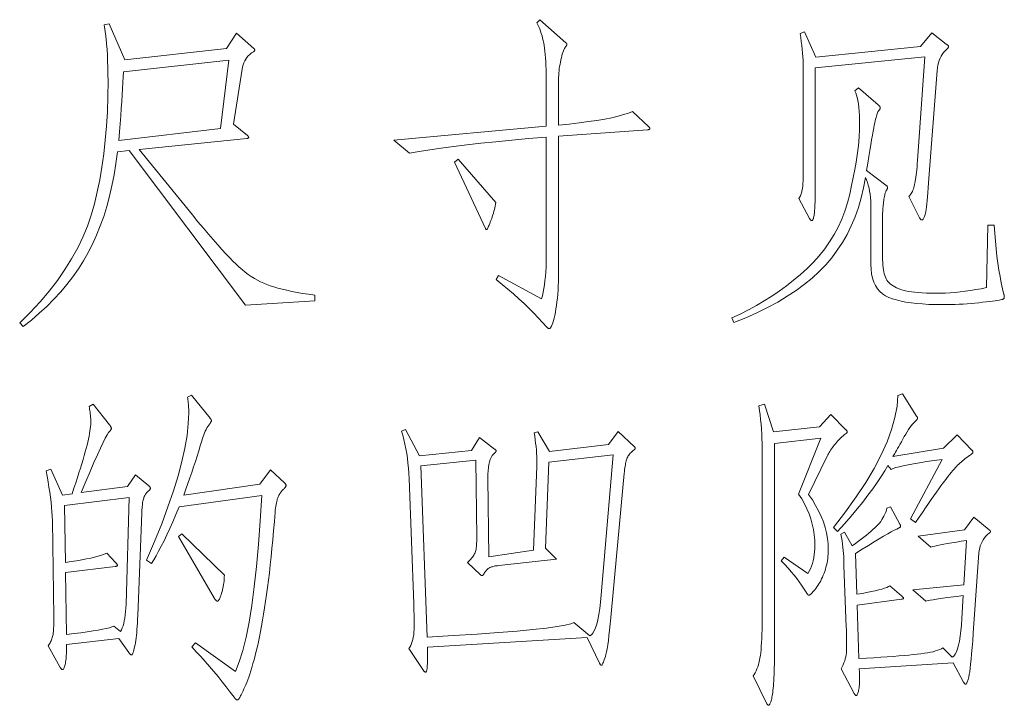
# Model space of a CAD drawing. Extents: x 0 to 1189, y 0 to 841.
# Tile 56 of 135: x 151 to 167, y 87 to 98. Entities that reach past the tile are written whole.
import ezdxf

# ---------------------------------------------------------------- set-up
doc = ezdxf.new("R2010")
doc.units = 0

msp = doc.modelspace()

# ---------------------------------------------------------------- linework, layer by layer
at = {"color": 7, "lineweight": 13}
for points in [[(155.926, 93.218), (154.828, 93.149), (152.986, 95.599), (152.801, 95.578), (152.777, 95.394), (152.749, 95.215), (152.715, 95.042), (152.676, 94.874), (152.633, 94.712), (152.584, 94.555), (152.53, 94.404), (152.471, 94.258), (152.408, 94.118), (152.339, 93.983), (152.265, 93.853), (152.184, 93.725), (152.096, 93.601), (152.003, 93.479), (151.903, 93.36), (151.796, 93.245), (151.684, 93.132), (151.564, 93.022), (151.439, 92.915), (151.307, 92.811), (151.254, 92.87), (151.421, 93.037), (151.576, 93.205), (151.72, 93.374), (151.851, 93.543), (151.97, 93.714), (152.077, 93.885), (152.173, 94.057), (152.256, 94.229), (152.327, 94.403), (152.387, 94.577), (152.437, 94.756), (152.482, 94.942), (152.522, 95.135), (152.557, 95.336), (152.586, 95.544), (152.61, 95.76), (152.629, 95.983), (152.642, 96.213), (152.65, 96.451), (152.653, 96.697), (152.652, 96.806), (152.651, 96.91), (152.647, 97.01), (152.643, 97.106), (152.637, 97.197), (152.63, 97.284), (152.622, 97.367), (152.613, 97.445), (152.602, 97.519), (152.59, 97.589), (152.669, 97.605), (152.917, 97.035), (154.527, 97.214), (154.686, 97.457), (154.96, 97.214), (154.963, 97.212), (154.966, 97.21), (154.968, 97.207), (154.97, 97.205), (154.972, 97.202), (154.973, 97.2), (154.974, 97.197), (154.975, 97.194), (154.976, 97.191), (154.976, 97.188), (154.976, 97.185), (154.975, 97.182), (154.974, 97.179), (154.972, 97.176), (154.971, 97.173), (154.968, 97.171), (154.966, 97.168), (154.962, 97.166), (154.959, 97.164), (154.955, 97.161), (154.925, 97.142), (154.899, 97.12), (154.874, 97.097), (154.853, 97.072), (154.833, 97.045), (154.817, 97.017), (154.803, 96.987), (154.791, 96.955), (154.782, 96.922), (154.775, 96.887), (154.638, 96.016), (154.86, 95.836), (154.864, 95.832), (154.867, 95.828), (154.87, 95.825), (154.873, 95.821), (154.876, 95.818), (154.877, 95.815), (154.879, 95.812), (154.88, 95.809), (154.881, 95.807), (154.881, 95.805), (154.881, 95.803), (154.88, 95.801), (154.878, 95.799), (154.876, 95.797), (154.873, 95.795), (154.869, 95.794), (154.865, 95.792), (154.861, 95.791), (154.855, 95.79), (154.849, 95.789), (153.144, 95.615), (153.989, 94.58), (154.077, 94.472), (154.162, 94.371), (154.242, 94.277), (154.317, 94.189), (154.389, 94.107), (154.456, 94.033), (154.518, 93.964), (154.577, 93.903), (154.631, 93.847), (154.68, 93.799), (154.728, 93.755), (154.776, 93.713), (154.824, 93.674), (154.872, 93.638), (154.921, 93.605), (154.97, 93.574), (155.019, 93.546), (155.069, 93.52), (155.119, 93.497), (155.169, 93.477), (155.221, 93.458), (155.279, 93.439), (155.342, 93.422), (155.41, 93.404), (155.483, 93.387), (155.562, 93.37), (155.645, 93.354), (155.734, 93.338), (155.827, 93.323), (155.926, 93.308)], [(161.216, 95.974), (161.219, 95.97), (161.221, 95.967), (161.224, 95.964), (161.226, 95.961), (161.228, 95.958), (161.229, 95.956), (161.23, 95.953), (161.231, 95.95), (161.231, 95.947), (161.232, 95.945), (161.231, 95.942), (161.23, 95.94), (161.228, 95.937), (161.226, 95.935), (161.222, 95.933), (161.218, 95.932), (161.213, 95.93), (161.208, 95.929), (161.202, 95.927), (161.195, 95.926), (159.785, 95.826), (159.785, 93.667), (159.785, 93.594), (159.783, 93.523), (159.781, 93.455), (159.777, 93.389), (159.773, 93.325), (159.767, 93.263), (159.76, 93.204), (159.753, 93.146), (159.744, 93.091), (159.735, 93.038), (159.725, 92.989), (159.715, 92.945), (159.705, 92.907), (159.695, 92.873), (159.685, 92.844), (159.676, 92.821), (159.666, 92.803), (159.656, 92.79), (159.647, 92.782), (159.637, 92.78), (159.634, 92.78), (159.631, 92.781), (159.627, 92.782), (159.624, 92.783), (159.62, 92.785), (159.616, 92.787), (159.613, 92.79), (159.609, 92.793), (159.604, 92.797), (159.6, 92.801), (159.534, 92.876), (159.465, 92.951), (159.393, 93.026), (159.317, 93.102), (159.239, 93.177), (159.157, 93.253), (159.072, 93.328), (158.984, 93.404), (158.892, 93.48), (158.798, 93.556), (158.835, 93.619), (159.516, 93.25), (159.53, 93.301), (159.542, 93.355), (159.554, 93.413), (159.563, 93.474), (159.571, 93.539), (159.578, 93.606), (159.583, 93.677), (159.587, 93.751), (159.589, 93.829), (159.59, 93.91), (159.59, 95.81), (159.311, 95.787), (159.045, 95.763), (158.794, 95.738), (158.557, 95.714), (158.333, 95.689), (158.124, 95.663), (157.928, 95.637), (157.747, 95.611), (157.579, 95.584), (157.425, 95.557), (157.177, 95.762), (159.59, 95.984), (159.59, 96.655), (159.589, 96.733), (159.588, 96.807), (159.587, 96.878), (159.585, 96.944), (159.582, 97.006), (159.578, 97.065), (159.574, 97.119), (159.569, 97.17), (159.564, 97.216), (159.558, 97.259), (159.551, 97.299), (159.543, 97.339), (159.534, 97.377), (159.524, 97.414), (159.513, 97.451), (159.501, 97.487), (159.488, 97.522), (159.474, 97.556), (159.458, 97.589), (159.442, 97.621), (159.489, 97.668), (159.901, 97.304), (159.904, 97.302), (159.907, 97.299), (159.909, 97.297), (159.911, 97.295), (159.913, 97.292), (159.915, 97.289), (159.916, 97.287), (159.916, 97.284), (159.917, 97.281), (159.917, 97.278), (159.917, 97.274), (159.917, 97.271), (159.916, 97.269), (159.915, 97.266), (159.914, 97.263), (159.913, 97.26), (159.912, 97.258), (159.91, 97.256), (159.908, 97.253), (159.906, 97.251), (159.897, 97.24), (159.888, 97.227), (159.879, 97.211), (159.87, 97.193), (159.862, 97.173), (159.853, 97.149), (159.845, 97.124), (159.837, 97.096), (159.83, 97.065), (159.822, 97.032), (159.815, 96.998), (159.809, 96.963), (159.803, 96.929), (159.798, 96.894), (159.794, 96.86), (159.791, 96.825), (159.788, 96.791), (159.787, 96.756), (159.785, 96.721), (159.785, 96.686), (159.785, 96), (159.955, 96.017), (160.112, 96.036), (160.259, 96.055), (160.393, 96.075), (160.516, 96.096), (160.628, 96.118), (160.727, 96.142), (160.816, 96.166), (160.892, 96.191), (160.957, 96.216)], [(165.698, 97.462), (165.925, 97.283), (165.932, 97.278), (165.938, 97.273), (165.943, 97.268), (165.948, 97.263), (165.952, 97.259), (165.956, 97.255), (165.958, 97.251), (165.96, 97.247), (165.961, 97.244), (165.962, 97.241), (165.961, 97.237), (165.96, 97.234), (165.959, 97.23), (165.956, 97.226), (165.954, 97.222), (165.95, 97.218), (165.946, 97.213), (165.941, 97.208), (165.936, 97.204), (165.93, 97.198), (165.905, 97.174), (165.882, 97.148), (165.861, 97.12), (165.843, 97.089), (165.827, 97.057), (165.813, 97.023), (165.802, 96.987), (165.793, 96.948), (165.786, 96.908), (165.782, 96.866), (165.645, 95.087), (165.639, 95.007), (165.632, 94.933), (165.627, 94.866), (165.621, 94.806), (165.615, 94.753), (165.61, 94.706), (165.604, 94.666), (165.599, 94.632), (165.594, 94.605), (165.589, 94.585), (165.585, 94.569), (165.58, 94.555), (165.574, 94.542), (165.569, 94.531), (165.564, 94.522), (165.558, 94.514), (165.552, 94.508), (165.546, 94.504), (165.54, 94.502), (165.534, 94.501), (165.531, 94.501), (165.528, 94.502), (165.524, 94.504), (165.521, 94.506), (165.518, 94.509), (165.515, 94.512), (165.512, 94.516), (165.509, 94.521), (165.505, 94.526), (165.502, 94.532), (165.333, 94.87), (165.346, 94.885), (165.357, 94.9), (165.368, 94.916), (165.378, 94.933), (165.387, 94.951), (165.396, 94.971), (165.404, 94.991), (165.411, 95.012), (165.417, 95.034), (165.423, 95.058), (165.428, 95.083), (165.433, 95.111), (165.438, 95.142), (165.443, 95.176), (165.448, 95.213), (165.453, 95.252), (165.457, 95.295), (165.462, 95.341), (165.466, 95.389), (165.471, 95.44), (165.587, 97.082), (163.85, 96.908), (163.85, 95.219), (163.85, 95.116), (163.849, 95.023), (163.849, 94.938), (163.847, 94.862), (163.846, 94.794), (163.844, 94.736), (163.842, 94.686), (163.84, 94.644), (163.837, 94.612), (163.834, 94.588), (163.831, 94.569), (163.828, 94.553), (163.824, 94.538), (163.821, 94.525), (163.817, 94.515), (163.813, 94.506), (163.809, 94.499), (163.805, 94.494), (163.801, 94.491), (163.797, 94.49), (163.793, 94.491), (163.789, 94.491), (163.785, 94.493), (163.781, 94.495), (163.777, 94.498), (163.774, 94.502), (163.77, 94.506), (163.767, 94.51), (163.763, 94.516), (163.76, 94.522), (163.591, 94.839), (163.599, 94.853), (163.607, 94.868), (163.614, 94.883), (163.62, 94.899), (163.626, 94.914), (163.631, 94.929), (163.636, 94.945), (163.64, 94.96), (163.644, 94.976), (163.647, 94.992), (163.649, 95.009), (163.651, 95.03), (163.653, 95.054), (163.655, 95.082), (163.657, 95.113), (163.658, 95.148), (163.659, 95.185), (163.659, 95.227), (163.66, 95.271), (163.66, 95.319), (163.66, 96.85), (163.659, 96.906), (163.658, 96.964), (163.656, 97.022), (163.652, 97.081), (163.648, 97.14), (163.643, 97.201), (163.637, 97.262), (163.629, 97.325), (163.621, 97.388), (163.612, 97.452), (163.681, 97.478), (163.86, 97.077), (165.518, 97.246)], [(154.564, 97.029), (152.896, 96.845), (152.892, 96.763), (152.888, 96.674), (152.883, 96.58), (152.876, 96.481), (152.87, 96.375), (152.862, 96.263), (152.853, 96.145), (152.844, 96.022), (152.833, 95.893), (152.822, 95.757), (154.432, 95.947)], [(166.685, 94.416), (166.693, 94.287), (166.703, 94.163), (166.714, 94.043), (166.727, 93.926), (166.742, 93.814), (166.758, 93.707), (166.775, 93.603), (166.795, 93.504), (166.815, 93.409), (166.838, 93.318), (166.839, 93.314), (166.84, 93.31), (166.841, 93.306), (166.841, 93.301), (166.842, 93.297), (166.842, 93.293), (166.843, 93.289), (166.843, 93.284), (166.843, 93.28), (166.843, 93.276), (166.843, 93.272), (166.842, 93.268), (166.841, 93.264), (166.84, 93.261), (166.838, 93.258), (166.836, 93.254), (166.833, 93.252), (166.83, 93.249), (166.826, 93.247), (166.822, 93.244), (166.815, 93.242), (166.802, 93.239), (166.784, 93.236), (166.76, 93.232), (166.731, 93.227), (166.696, 93.222), (166.655, 93.217), (166.609, 93.211), (166.557, 93.204), (166.5, 93.197), (166.439, 93.19), (166.378, 93.184), (166.317, 93.178), (166.254, 93.173), (166.191, 93.169), (166.128, 93.166), (166.063, 93.163), (165.998, 93.161), (165.933, 93.16), (165.867, 93.16), (165.755, 93.161), (165.65, 93.164), (165.55, 93.17), (165.456, 93.178), (165.368, 93.188), (165.286, 93.201), (165.209, 93.215), (165.138, 93.233), (165.073, 93.252), (165.014, 93.273), (164.96, 93.299), (164.912, 93.331), (164.87, 93.368), (164.833, 93.412), (164.802, 93.461), (164.777, 93.517), (164.757, 93.578), (164.743, 93.646), (164.734, 93.719), (164.732, 93.799), (164.732, 94.68), (164.731, 94.74), (164.728, 94.798), (164.724, 94.853), (164.718, 94.906), (164.71, 94.956), (164.701, 95.004), (164.69, 95.049), (164.677, 95.092), (164.663, 95.133), (164.647, 95.171), (164.616, 95.006), (164.578, 94.847), (164.533, 94.694), (164.48, 94.547), (164.421, 94.406), (164.354, 94.271), (164.28, 94.142), (164.199, 94.019), (164.111, 93.902), (164.016, 93.791), (163.913, 93.684), (163.8, 93.581), (163.678, 93.481), (163.547, 93.384), (163.406, 93.291), (163.256, 93.201), (163.096, 93.115), (162.927, 93.031), (162.749, 92.951), (162.562, 92.875), (162.53, 92.949), (162.663, 93.011), (162.792, 93.076), (162.919, 93.146), (163.042, 93.219), (163.163, 93.295), (163.281, 93.375), (163.395, 93.459), (163.507, 93.547), (163.615, 93.638), (163.721, 93.733), (163.821, 93.831), (163.914, 93.934), (164, 94.041), (164.078, 94.152), (164.15, 94.268), (164.213, 94.387), (164.27, 94.511), (164.319, 94.639), (164.362, 94.771), (164.396, 94.907), (164.426, 95.043), (164.452, 95.172), (164.476, 95.296), (164.496, 95.414), (164.513, 95.526), (164.527, 95.633), (164.538, 95.733), (164.546, 95.828), (164.55, 95.917), (164.552, 96), (164.551, 96.078), (164.549, 96.15), (164.545, 96.217), (164.54, 96.28), (164.534, 96.337), (164.525, 96.388), (164.516, 96.435), (164.505, 96.476), (164.492, 96.513), (164.478, 96.544), (164.536, 96.591), (164.848, 96.322), (164.854, 96.317), (164.859, 96.312), (164.864, 96.307), (164.868, 96.302), (164.871, 96.297), (164.874, 96.292), (164.876, 96.288), (164.878, 96.283), (164.879, 96.279), (164.879, 96.275), (164.879, 96.27), (164.878, 96.266), (164.877, 96.261), (164.875, 96.256), (164.873, 96.251), (164.87, 96.246), (164.866, 96.241), (164.862, 96.236), (164.858, 96.23), (164.853, 96.224), (164.848, 96.217), (164.842, 96.208), (164.836, 96.195), (164.831, 96.18), (164.825, 96.163), (164.818, 96.143), (164.812, 96.12), (164.806, 96.095), (164.799, 96.067), (164.792, 96.037), (164.785, 96.001), (164.776, 95.956), (164.766, 95.902), (164.755, 95.84), (164.743, 95.769), (164.729, 95.689), (164.714, 95.601), (164.698, 95.503), (164.681, 95.397), (164.663, 95.282), (164.969, 95.05), (164.974, 95.046), (164.979, 95.042), (164.983, 95.038), (164.986, 95.034), (164.989, 95.03), (164.991, 95.026), (164.993, 95.023), (164.994, 95.019), (164.995, 95.016), (164.995, 95.013), (164.995, 95.009), (164.995, 95.006), (164.994, 95.002), (164.992, 94.997), (164.99, 94.992), (164.988, 94.987), (164.985, 94.982), (164.982, 94.976), (164.978, 94.969), (164.974, 94.963), (164.97, 94.955), (164.966, 94.945), (164.962, 94.934), (164.958, 94.921), (164.954, 94.907), (164.95, 94.89), (164.946, 94.872), (164.942, 94.852), (164.938, 94.83), (164.935, 94.807), (164.931, 94.783), (164.928, 94.758), (164.925, 94.734), (164.923, 94.709), (164.921, 94.684), (164.919, 94.659), (164.918, 94.634), (164.917, 94.609), (164.916, 94.584), (164.916, 94.559), (164.916, 93.92), (164.917, 93.873), (164.919, 93.828), (164.921, 93.786), (164.925, 93.747), (164.93, 93.711), (164.936, 93.677), (164.943, 93.646), (164.952, 93.618), (164.961, 93.592), (164.972, 93.569), (164.984, 93.548), (164.999, 93.528), (165.016, 93.508), (165.035, 93.49), (165.057, 93.473), (165.081, 93.456), (165.108, 93.441), (165.136, 93.426), (165.168, 93.413), (165.201, 93.4), (165.238, 93.389), (165.279, 93.378), (165.324, 93.369), (165.373, 93.361), (165.426, 93.355), (165.484, 93.349), (165.545, 93.345), (165.61, 93.342), (165.68, 93.34), (165.753, 93.339), (165.829, 93.34), (165.906, 93.343), (165.984, 93.347), (166.064, 93.354), (166.144, 93.362), (166.226, 93.372), (166.309, 93.383), (166.392, 93.397), (166.477, 93.412), (166.563, 93.429), (166.584, 94.416)], [(158.793, 94.775), (158.788, 94.748), (158.783, 94.72), (158.777, 94.692), (158.77, 94.664), (158.763, 94.636), (158.755, 94.608), (158.746, 94.579), (158.737, 94.551), (158.727, 94.522), (158.716, 94.493), (158.705, 94.465), (158.696, 94.441), (158.687, 94.419), (158.678, 94.4), (158.671, 94.384), (158.665, 94.371), (158.659, 94.361), (158.654, 94.353), (158.65, 94.349), (158.647, 94.348), (158.645, 94.348), (158.642, 94.348), (158.64, 94.349), (158.638, 94.35), (158.636, 94.352), (158.634, 94.353), (158.633, 94.355), (158.631, 94.358), (158.63, 94.36), (158.629, 94.364), (158.138, 95.414), (158.196, 95.462)], [(155.451, 90.336), (155.455, 90.331), (155.459, 90.327), (155.462, 90.323), (155.465, 90.319), (155.467, 90.315), (155.469, 90.311), (155.47, 90.307), (155.471, 90.303), (155.472, 90.3), (155.472, 90.296), (155.472, 90.292), (155.47, 90.288), (155.468, 90.283), (155.465, 90.277), (155.46, 90.271), (155.455, 90.264), (155.449, 90.257), (155.442, 90.25), (155.434, 90.241), (155.425, 90.233), (155.415, 90.223), (155.406, 90.214), (155.397, 90.203), (155.389, 90.193), (155.381, 90.181), (155.373, 90.169), (155.366, 90.157), (155.359, 90.144), (155.352, 90.131), (155.345, 90.117), (155.339, 90.101), (155.333, 90.084), (155.328, 90.065), (155.323, 90.044), (155.318, 90.021), (155.313, 89.996), (155.309, 89.969), (155.305, 89.94), (155.301, 89.909), (155.298, 89.876), (155.286, 89.726), (155.274, 89.581), (155.261, 89.44), (155.248, 89.303), (155.235, 89.17), (155.222, 89.042), (155.208, 88.918), (155.193, 88.799), (155.178, 88.683), (155.163, 88.572), (155.148, 88.466), (155.132, 88.363), (155.116, 88.263), (155.1, 88.168), (155.084, 88.076), (155.068, 87.988), (155.051, 87.904), (155.034, 87.824), (155.017, 87.748), (155, 87.675), (154.982, 87.606), (154.965, 87.541), (154.948, 87.479), (154.931, 87.42), (154.915, 87.365), (154.898, 87.314), (154.882, 87.266), (154.865, 87.222), (154.849, 87.182), (154.833, 87.144), (154.818, 87.111), (154.804, 87.079), (154.791, 87.051), (154.78, 87.026), (154.769, 87.004), (154.76, 86.984), (154.752, 86.968), (154.745, 86.954), (154.74, 86.944), (154.736, 86.936), (154.732, 86.93), (154.728, 86.924), (154.725, 86.92), (154.721, 86.916), (154.717, 86.912), (154.714, 86.909), (154.71, 86.907), (154.706, 86.905), (154.702, 86.905), (154.699, 86.904), (154.695, 86.905), (154.691, 86.906), (154.686, 86.908), (154.682, 86.911), (154.677, 86.915), (154.672, 86.919), (154.666, 86.925), (154.661, 86.931), (154.655, 86.938), (154.649, 86.946), (154.587, 87.029), (154.524, 87.112), (154.46, 87.193), (154.394, 87.274), (154.328, 87.354), (154.26, 87.434), (154.191, 87.512), (154.122, 87.59), (154.05, 87.667), (153.978, 87.744), (154.036, 87.807), (154.67, 87.353), (154.73, 87.507), (154.786, 87.689), (154.838, 87.899), (154.886, 88.136), (154.93, 88.401), (154.969, 88.693), (155.005, 89.014), (155.036, 89.362), (155.064, 89.737), (155.087, 90.14), (153.778, 89.961), (153.727, 89.839), (153.677, 89.724), (153.629, 89.616), (153.583, 89.516), (153.539, 89.422), (153.496, 89.336), (153.454, 89.257), (153.414, 89.185), (153.376, 89.121), (153.339, 89.063), (153.26, 89.116), (153.388, 89.41), (153.502, 89.691), (153.602, 89.958), (153.689, 90.212), (153.763, 90.452), (153.823, 90.678), (153.87, 90.891), (153.904, 91.091), (153.924, 91.277), (153.931, 91.449), (153.93, 91.478), (153.93, 91.505), (153.929, 91.532), (153.927, 91.558), (153.925, 91.583), (153.923, 91.607), (153.92, 91.631), (153.917, 91.654), (153.914, 91.676), (153.91, 91.698), (153.973, 91.729), (154.268, 91.365), (154.272, 91.36), (154.276, 91.355), (154.279, 91.35), (154.282, 91.346), (154.284, 91.341), (154.286, 91.337), (154.288, 91.333), (154.289, 91.33), (154.289, 91.326), (154.29, 91.323), (154.289, 91.319), (154.289, 91.316), (154.287, 91.312), (154.285, 91.308), (154.283, 91.303), (154.28, 91.298), (154.277, 91.293), (154.273, 91.287), (154.268, 91.281), (154.263, 91.275), (154.248, 91.255), (154.233, 91.232), (154.219, 91.209), (154.205, 91.184), (154.192, 91.158), (154.18, 91.13), (154.168, 91.101), (154.157, 91.071), (154.146, 91.039), (154.137, 91.006), (154.113, 90.926), (154.088, 90.845), (154.062, 90.762), (154.035, 90.678), (154.007, 90.593), (153.978, 90.506), (153.948, 90.418), (153.917, 90.329), (153.885, 90.238), (153.851, 90.146), (155.055, 90.32), (155.224, 90.547)], [(166.099, 91.101), (166.331, 90.858), (166.334, 90.855), (166.337, 90.852), (166.339, 90.849), (166.341, 90.846), (166.343, 90.842), (166.344, 90.839), (166.345, 90.836), (166.346, 90.833), (166.347, 90.83), (166.347, 90.827), (166.347, 90.823), (166.346, 90.82), (166.345, 90.818), (166.344, 90.815), (166.343, 90.812), (166.341, 90.809), (166.339, 90.807), (166.337, 90.805), (166.334, 90.802), (166.331, 90.8), (166.303, 90.78), (166.276, 90.761), (166.251, 90.742), (166.226, 90.723), (166.203, 90.704), (166.181, 90.686), (166.16, 90.669), (166.14, 90.651), (166.122, 90.635), (166.104, 90.618), (166.087, 90.6), (166.068, 90.58), (166.047, 90.558), (166.026, 90.533), (166.003, 90.506), (165.979, 90.476), (165.953, 90.444), (165.927, 90.409), (165.899, 90.372), (165.869, 90.333), (165.838, 90.29), (165.804, 90.243), (165.767, 90.192), (165.728, 90.136), (165.686, 90.076), (165.642, 90.012), (165.595, 89.944), (165.546, 89.871), (165.494, 89.794), (165.439, 89.713), (165.36, 89.771), (165.861, 90.71), (165.731, 90.693), (165.611, 90.675), (165.503, 90.658), (165.405, 90.642), (165.319, 90.626), (165.244, 90.61), (165.179, 90.595), (165.126, 90.58), (165.084, 90.566), (165.054, 90.552), (165.001, 90.615), (164.951, 90.529), (164.895, 90.438), (164.831, 90.344), (164.762, 90.245), (164.685, 90.143), (164.602, 90.036), (164.513, 89.926), (164.416, 89.811), (164.313, 89.693), (164.204, 89.57), (164.14, 89.633), (164.33, 89.88), (164.5, 90.117), (164.651, 90.347), (164.782, 90.569), (164.894, 90.782), (164.986, 90.987), (165.059, 91.183), (165.112, 91.372), (165.145, 91.552), (165.159, 91.724), (165.233, 91.75), (165.455, 91.397), (165.458, 91.393), (165.46, 91.389), (165.463, 91.385), (165.465, 91.381), (165.467, 91.378), (165.468, 91.374), (165.469, 91.371), (165.47, 91.368), (165.47, 91.365), (165.471, 91.362), (165.47, 91.36), (165.47, 91.357), (165.469, 91.354), (165.467, 91.351), (165.465, 91.347), (165.463, 91.344), (165.46, 91.34), (165.457, 91.336), (165.453, 91.332), (165.449, 91.328), (165.43, 91.311), (165.411, 91.291), (165.39, 91.268), (165.37, 91.242), (165.349, 91.214), (165.327, 91.183), (165.305, 91.149), (165.282, 91.112), (165.259, 91.072), (165.236, 91.03), (165.213, 90.988), (165.191, 90.949), (165.172, 90.913), (165.154, 90.881), (165.137, 90.852), (165.123, 90.827), (165.109, 90.805), (165.098, 90.786), (165.088, 90.77), (165.08, 90.758), (165.882, 90.89)], [(153.086, 90.468), (153.297, 90.293), (153.302, 90.289), (153.307, 90.285), (153.311, 90.281), (153.314, 90.277), (153.317, 90.273), (153.319, 90.269), (153.321, 90.265), (153.322, 90.261), (153.323, 90.257), (153.324, 90.254), (153.323, 90.25), (153.322, 90.246), (153.319, 90.241), (153.316, 90.236), (153.312, 90.231), (153.307, 90.225), (153.302, 90.219), (153.295, 90.212), (153.287, 90.206), (153.279, 90.198), (153.27, 90.191), (153.262, 90.182), (153.254, 90.172), (153.247, 90.162), (153.24, 90.151), (153.233, 90.139), (153.227, 90.126), (153.222, 90.112), (153.217, 90.098), (153.213, 90.082), (153.209, 90.066), (153.205, 90.048), (153.201, 90.029), (153.198, 90.009), (153.196, 89.987), (153.193, 89.964), (153.191, 89.94), (153.189, 89.915), (153.188, 89.888), (153.186, 89.86), (153.123, 88.24), (153.121, 88.18), (153.118, 88.123), (153.115, 88.069), (153.111, 88.019), (153.107, 87.971), (153.103, 87.926), (153.098, 87.884), (153.093, 87.845), (153.087, 87.808), (153.081, 87.775), (153.074, 87.745), (153.068, 87.718), (153.063, 87.694), (153.057, 87.674), (153.052, 87.656), (153.046, 87.642), (153.042, 87.631), (153.037, 87.623), (153.032, 87.618), (153.028, 87.617), (153.024, 87.617), (153.019, 87.618), (153.015, 87.62), (153.01, 87.623), (153.005, 87.626), (153.001, 87.63), (152.996, 87.635), (152.991, 87.641), (152.986, 87.647), (152.98, 87.654), (152.822, 87.876), (151.993, 87.781), (151.994, 87.742), (151.994, 87.706), (151.994, 87.672), (151.993, 87.639), (151.992, 87.609), (151.99, 87.58), (151.988, 87.554), (151.985, 87.529), (151.981, 87.506), (151.977, 87.485), (151.973, 87.466), (151.969, 87.449), (151.965, 87.434), (151.96, 87.421), (151.956, 87.41), (151.952, 87.401), (151.948, 87.394), (151.944, 87.389), (151.939, 87.386), (151.935, 87.385), (151.931, 87.385), (151.926, 87.386), (151.922, 87.388), (151.917, 87.391), (151.913, 87.395), (151.908, 87.4), (151.903, 87.405), (151.898, 87.412), (151.893, 87.419), (151.888, 87.427), (151.703, 87.759), (151.714, 87.775), (151.725, 87.791), (151.734, 87.807), (151.743, 87.824), (151.751, 87.84), (151.758, 87.856), (151.765, 87.873), (151.77, 87.89), (151.775, 87.906), (151.779, 87.923), (151.783, 87.941), (151.786, 87.962), (151.788, 87.985), (151.79, 88.011), (151.792, 88.039), (151.793, 88.07), (151.794, 88.103), (151.794, 88.139), (151.793, 88.178), (151.793, 88.219), (151.771, 89.739), (151.769, 89.81), (151.764, 89.882), (151.758, 89.957), (151.75, 90.033), (151.741, 90.111), (151.73, 90.191), (151.718, 90.273), (151.704, 90.357), (151.688, 90.443), (151.671, 90.531), (151.745, 90.557), (151.93, 90.146), (152.083, 90.167), (152.113, 90.256), (152.141, 90.341), (152.167, 90.422), (152.192, 90.499), (152.216, 90.573), (152.237, 90.643), (152.257, 90.709), (152.276, 90.771), (152.292, 90.83), (152.307, 90.885), (152.321, 90.936), (152.333, 90.985), (152.344, 91.032), (152.353, 91.077), (152.361, 91.119), (152.367, 91.159), (152.372, 91.196), (152.376, 91.231), (152.378, 91.264), (152.379, 91.294), (152.378, 91.322), (152.378, 91.35), (152.376, 91.378), (152.374, 91.404), (152.372, 91.43), (152.369, 91.456), (152.366, 91.48), (152.362, 91.504), (152.357, 91.527), (152.352, 91.55), (152.416, 91.587), (152.674, 91.259), (152.68, 91.252), (152.686, 91.245), (152.69, 91.239), (152.694, 91.232), (152.698, 91.226), (152.701, 91.221), (152.703, 91.215), (152.705, 91.21), (152.706, 91.206), (152.706, 91.201), (152.706, 91.197), (152.705, 91.193), (152.703, 91.188), (152.701, 91.184), (152.698, 91.179), (152.694, 91.174), (152.69, 91.169), (152.686, 91.164), (152.68, 91.159), (152.674, 91.154), (152.659, 91.136), (152.638, 91.1), (152.609, 91.047), (152.575, 90.976), (152.533, 90.889), (152.485, 90.783), (152.43, 90.661), (152.368, 90.52), (152.3, 90.363), (152.225, 90.188), (152.959, 90.283)], [(164.098, 91.423), (164.336, 91.18), (164.34, 91.176), (164.343, 91.172), (164.346, 91.168), (164.349, 91.165), (164.351, 91.161), (164.353, 91.158), (164.355, 91.155), (164.356, 91.152), (164.357, 91.149), (164.357, 91.146), (164.357, 91.143), (164.356, 91.141), (164.355, 91.138), (164.354, 91.136), (164.353, 91.133), (164.351, 91.131), (164.349, 91.129), (164.347, 91.127), (164.344, 91.124), (164.341, 91.122), (164.324, 91.11), (164.307, 91.097), (164.29, 91.083), (164.273, 91.068), (164.256, 91.052), (164.239, 91.035), (164.221, 91.018), (164.204, 90.999), (164.187, 90.979), (164.169, 90.959), (164.152, 90.938), (164.136, 90.917), (164.121, 90.897), (164.107, 90.877), (164.093, 90.857), (164.081, 90.838), (164.069, 90.818), (164.059, 90.8), (164.049, 90.781), (164.04, 90.763), (163.744, 90.156), (163.804, 90.069), (163.856, 89.983), (163.903, 89.896), (163.944, 89.809), (163.978, 89.722), (164.006, 89.635), (164.028, 89.547), (164.043, 89.46), (164.053, 89.373), (164.056, 89.285), (164.055, 89.248), (164.054, 89.212), (164.051, 89.176), (164.047, 89.141), (164.042, 89.106), (164.036, 89.072), (164.029, 89.038), (164.02, 89.005), (164.011, 88.972), (164, 88.939), (163.989, 88.908), (163.977, 88.877), (163.964, 88.847), (163.951, 88.819), (163.937, 88.791), (163.922, 88.765), (163.907, 88.74), (163.891, 88.715), (163.875, 88.692), (163.858, 88.67), (163.841, 88.649), (163.826, 88.631), (163.812, 88.615), (163.799, 88.601), (163.788, 88.589), (163.778, 88.579), (163.77, 88.572), (163.762, 88.566), (163.757, 88.563), (163.752, 88.562), (163.749, 88.562), (163.745, 88.563), (163.742, 88.564), (163.739, 88.565), (163.736, 88.567), (163.733, 88.569), (163.73, 88.572), (163.728, 88.575), (163.725, 88.579), (163.723, 88.583), (163.696, 88.628), (163.666, 88.675), (163.633, 88.723), (163.597, 88.773), (163.557, 88.824), (163.514, 88.878), (163.468, 88.932), (163.419, 88.988), (163.367, 89.046), (163.311, 89.106), (163.359, 89.164), (163.734, 88.905), (163.755, 88.942), (163.774, 88.98), (163.79, 89.02), (163.805, 89.062), (163.817, 89.106), (163.827, 89.151), (163.835, 89.198), (163.84, 89.246), (163.844, 89.296), (163.845, 89.348), (163.842, 89.434), (163.834, 89.519), (163.821, 89.603), (163.803, 89.686), (163.78, 89.768), (163.752, 89.849), (163.718, 89.929), (163.679, 90.007), (163.635, 90.085), (163.586, 90.161), (163.94, 91.048), (163.206, 90.964), (163.206, 87.738), (163.206, 87.666), (163.205, 87.597), (163.204, 87.532), (163.203, 87.469), (163.202, 87.41), (163.2, 87.355), (163.198, 87.302), (163.196, 87.253), (163.193, 87.208), (163.19, 87.166), (163.187, 87.126), (163.183, 87.09), (163.18, 87.055), (163.176, 87.024), (163.172, 86.995), (163.168, 86.969), (163.164, 86.946), (163.16, 86.925), (163.155, 86.907), (163.15, 86.891), (163.146, 86.877), (163.141, 86.865), (163.137, 86.855), (163.133, 86.845), (163.129, 86.838), (163.125, 86.831), (163.121, 86.826), (163.118, 86.823), (163.114, 86.82), (163.111, 86.82), (163.108, 86.82), (163.105, 86.821), (163.101, 86.823), (163.098, 86.825), (163.095, 86.828), (163.092, 86.831), (163.089, 86.835), (163.086, 86.84), (163.082, 86.845), (163.079, 86.851), (162.868, 87.284), (162.884, 87.309), (162.9, 87.336), (162.914, 87.365), (162.927, 87.395), (162.939, 87.426), (162.949, 87.459), (162.959, 87.494), (162.968, 87.531), (162.975, 87.569), (162.982, 87.609), (162.987, 87.652), (162.992, 87.701), (162.996, 87.754), (163, 87.813), (163.003, 87.876), (163.006, 87.945), (163.008, 88.019), (163.009, 88.098), (163.01, 88.182), (163.011, 88.271), (163.011, 90.811), (163.01, 90.888), (163.008, 90.964), (163.006, 91.04), (163.002, 91.116), (162.997, 91.191), (162.992, 91.266), (162.985, 91.34), (162.977, 91.414), (162.968, 91.487), (162.958, 91.56), (163.048, 91.587), (163.19, 91.149), (163.919, 91.228)], [(160.989, 90.911), (160.991, 90.909), (160.992, 90.907), (160.994, 90.904), (160.995, 90.902), (160.997, 90.9), (160.998, 90.897), (160.998, 90.895), (160.999, 90.892), (160.999, 90.89), (160.999, 90.887), (160.999, 90.885), (160.999, 90.882), (160.998, 90.88), (160.997, 90.877), (160.995, 90.875), (160.994, 90.872), (160.991, 90.87), (160.989, 90.868), (160.986, 90.866), (160.983, 90.864), (160.966, 90.85), (160.95, 90.836), (160.935, 90.822), (160.922, 90.808), (160.91, 90.794), (160.899, 90.779), (160.889, 90.765), (160.88, 90.75), (160.873, 90.736), (160.867, 90.721), (160.862, 90.705), (160.857, 90.688), (160.852, 90.669), (160.848, 90.648), (160.844, 90.626), (160.839, 90.602), (160.835, 90.576), (160.832, 90.549), (160.828, 90.52), (160.825, 90.489), (160.624, 88.324), (160.614, 88.21), (160.604, 88.104), (160.593, 88.008), (160.583, 87.921), (160.574, 87.843), (160.564, 87.774), (160.554, 87.714), (160.545, 87.664), (160.536, 87.623), (160.527, 87.59), (160.518, 87.564), (160.51, 87.541), (160.502, 87.521), (160.496, 87.503), (160.489, 87.488), (160.483, 87.475), (160.478, 87.466), (160.474, 87.459), (160.47, 87.455), (160.466, 87.453), (160.463, 87.454), (160.46, 87.455), (160.457, 87.456), (160.453, 87.458), (160.45, 87.461), (160.447, 87.465), (160.444, 87.469), (160.441, 87.474), (160.438, 87.479), (160.434, 87.485), (160.239, 87.891), (157.71, 87.738), (157.712, 87.663), (157.713, 87.596), (157.712, 87.536), (157.71, 87.485), (157.708, 87.441), (157.704, 87.406), (157.699, 87.378), (157.694, 87.358), (157.687, 87.346), (157.679, 87.342), (157.677, 87.343), (157.674, 87.343), (157.671, 87.345), (157.669, 87.347), (157.666, 87.349), (157.662, 87.352), (157.659, 87.355), (157.655, 87.359), (157.651, 87.364), (157.647, 87.369), (157.415, 87.717), (157.431, 87.742), (157.445, 87.768), (157.458, 87.797), (157.469, 87.828), (157.478, 87.862), (157.486, 87.897), (157.492, 87.935), (157.496, 87.976), (157.498, 88.018), (157.499, 88.063), (157.499, 88.108), (157.499, 88.151), (157.499, 88.192), (157.498, 88.231), (157.498, 88.268), (157.497, 88.303), (157.497, 88.337), (157.496, 88.368), (157.495, 88.397), (157.494, 88.425), (157.42, 90.41), (157.416, 90.492), (157.41, 90.573), (157.402, 90.652), (157.393, 90.73), (157.382, 90.805), (157.369, 90.88), (157.354, 90.952), (157.337, 91.023), (157.319, 91.092), (157.299, 91.159), (157.362, 91.186), (157.584, 90.768), (158.407, 90.853), (158.534, 91.059), (158.771, 90.874), (158.777, 90.871), (158.781, 90.868), (158.785, 90.865), (158.788, 90.862), (158.791, 90.859), (158.794, 90.856), (158.796, 90.853), (158.797, 90.85), (158.798, 90.848), (158.798, 90.845), (158.798, 90.842), (158.797, 90.84), (158.796, 90.837), (158.795, 90.834), (158.793, 90.831), (158.79, 90.828), (158.788, 90.825), (158.784, 90.822), (158.781, 90.819), (158.777, 90.816), (158.755, 90.796), (158.735, 90.771), (158.718, 90.742), (158.703, 90.709), (158.691, 90.671), (158.681, 90.628), (158.674, 90.582), (158.669, 90.53), (158.666, 90.475), (158.666, 90.415), (158.682, 89.169), (159.389, 89.275), (159.442, 90.6), (159.442, 90.65), (159.442, 90.702), (159.44, 90.754), (159.438, 90.806), (159.434, 90.86), (159.429, 90.913), (159.423, 90.967), (159.417, 91.022), (159.409, 91.077), (159.4, 91.133), (159.458, 91.149), (159.643, 90.837), (160.577, 90.948), (160.73, 91.154)], [(160.651, 90.784), (159.632, 90.668), (159.579, 89.306), (159.753, 89.132), (158.84, 89.032), (158.821, 89.029), (158.802, 89.027), (158.784, 89.024), (158.768, 89.021), (158.752, 89.017), (158.738, 89.013), (158.724, 89.009), (158.712, 89.005), (158.7, 89), (158.69, 88.995), (158.68, 88.989), (158.67, 88.982), (158.66, 88.974), (158.651, 88.965), (158.641, 88.955), (158.632, 88.944), (158.623, 88.932), (158.615, 88.919), (158.606, 88.904), (158.597, 88.889), (158.595, 88.886), (158.593, 88.883), (158.591, 88.881), (158.588, 88.879), (158.586, 88.877), (158.584, 88.876), (158.581, 88.875), (158.579, 88.874), (158.576, 88.873), (158.574, 88.873), (158.571, 88.873), (158.568, 88.874), (158.566, 88.874), (158.563, 88.875), (158.561, 88.876), (158.559, 88.877), (158.556, 88.878), (158.554, 88.88), (158.552, 88.882), (158.55, 88.884), (158.344, 89.079), (158.362, 89.097), (158.379, 89.114), (158.395, 89.131), (158.409, 89.148), (158.422, 89.164), (158.433, 89.179), (158.443, 89.194), (158.452, 89.209), (158.459, 89.224), (158.465, 89.238), (158.47, 89.252), (158.475, 89.269), (158.479, 89.288), (158.482, 89.309), (158.485, 89.331), (158.487, 89.356), (158.489, 89.383), (158.491, 89.412), (158.491, 89.442), (158.492, 89.475), (158.476, 90.7), (157.605, 90.61), (157.705, 87.897), (158.123, 87.922), (158.499, 87.947), (158.834, 87.971), (159.128, 87.995), (159.381, 88.018), (159.593, 88.041), (159.763, 88.064), (159.893, 88.086), (159.981, 88.108), (160.028, 88.129), (160.281, 87.918), (160.306, 87.933), (160.329, 87.959), (160.351, 87.996), (160.371, 88.044), (160.39, 88.104), (160.407, 88.174), (160.422, 88.256), (160.437, 88.349), (160.449, 88.452), (160.461, 88.567)], [(152.986, 90.109), (151.962, 89.982), (151.977, 89.079), (152.069, 89.093), (152.156, 89.107), (152.236, 89.121), (152.31, 89.136), (152.379, 89.15), (152.441, 89.165), (152.498, 89.18), (152.548, 89.196), (152.593, 89.211), (152.632, 89.227), (152.769, 89.079), (152.775, 89.073), (152.781, 89.067), (152.785, 89.062), (152.79, 89.057), (152.793, 89.052), (152.796, 89.048), (152.798, 89.044), (152.8, 89.04), (152.801, 89.037), (152.801, 89.034), (152.801, 89.032), (152.799, 89.029), (152.798, 89.027), (152.795, 89.025), (152.792, 89.023), (152.788, 89.021), (152.783, 89.02), (152.777, 89.018), (152.771, 89.017), (152.764, 89.016), (151.977, 88.921), (151.993, 87.939), (152.114, 87.954), (152.224, 87.968), (152.325, 87.982), (152.415, 87.996), (152.495, 88.009), (152.565, 88.022), (152.624, 88.035), (152.674, 88.047), (152.713, 88.059), (152.743, 88.071), (152.848, 87.986), (152.864, 88.013), (152.877, 88.043), (152.89, 88.076), (152.901, 88.114), (152.91, 88.155), (152.919, 88.201), (152.926, 88.25), (152.931, 88.302), (152.935, 88.359), (152.938, 88.419)], [(166.363, 89.797), (166.606, 89.597), (166.61, 89.593), (166.613, 89.59), (166.616, 89.588), (166.619, 89.585), (166.621, 89.582), (166.623, 89.579), (166.625, 89.577), (166.626, 89.575), (166.626, 89.572), (166.627, 89.57), (166.626, 89.568), (166.626, 89.566), (166.625, 89.563), (166.623, 89.561), (166.621, 89.558), (166.619, 89.556), (166.616, 89.553), (166.613, 89.55), (166.61, 89.547), (166.606, 89.544), (166.577, 89.52), (166.552, 89.494), (166.529, 89.467), (166.508, 89.438), (166.491, 89.408), (166.476, 89.376), (166.463, 89.342), (166.454, 89.307), (166.446, 89.271), (166.442, 89.232), (166.352, 87.96), (166.343, 87.842), (166.334, 87.734), (166.325, 87.636), (166.317, 87.55), (166.309, 87.473), (166.302, 87.407), (166.295, 87.351), (166.288, 87.306), (166.282, 87.272), (166.276, 87.247), (166.27, 87.229), (166.265, 87.213), (166.259, 87.199), (166.255, 87.187), (166.25, 87.176), (166.246, 87.168), (166.241, 87.161), (166.238, 87.156), (166.234, 87.153), (166.231, 87.152), (166.228, 87.153), (166.224, 87.154), (166.221, 87.155), (166.218, 87.157), (166.215, 87.16), (166.212, 87.164), (166.209, 87.168), (166.205, 87.173), (166.202, 87.178), (166.199, 87.184), (166.035, 87.49), (164.547, 87.395), (164.549, 87.345), (164.55, 87.299), (164.55, 87.256), (164.55, 87.217), (164.549, 87.181), (164.548, 87.148), (164.546, 87.12), (164.543, 87.094), (164.54, 87.073), (164.536, 87.055), (164.532, 87.039), (164.528, 87.025), (164.524, 87.013), (164.52, 87.002), (164.516, 86.993), (164.513, 86.986), (164.509, 86.98), (164.506, 86.976), (164.502, 86.974), (164.499, 86.973), (164.496, 86.973), (164.493, 86.974), (164.49, 86.976), (164.487, 86.978), (164.483, 86.981), (164.48, 86.984), (164.477, 86.988), (164.474, 86.993), (164.471, 86.999), (164.468, 87.005), (164.262, 87.395), (164.278, 87.427), (164.292, 87.459), (164.305, 87.49), (164.316, 87.522), (164.325, 87.554), (164.333, 87.585), (164.339, 87.617), (164.343, 87.649), (164.345, 87.68), (164.346, 87.712), (164.346, 87.744), (164.346, 87.776), (164.346, 87.809), (164.345, 87.843), (164.345, 87.877), (164.344, 87.911), (164.344, 87.947), (164.343, 87.982), (164.342, 88.018), (164.341, 88.055), (164.304, 89.032), (164.303, 89.077), (164.302, 89.124), (164.3, 89.172), (164.296, 89.22), (164.292, 89.269), (164.287, 89.319), (164.281, 89.37), (164.274, 89.422), (164.265, 89.474), (164.256, 89.528), (164.314, 89.56), (164.436, 89.343), (164.486, 89.379), (164.534, 89.415), (164.579, 89.449), (164.621, 89.481), (164.661, 89.513), (164.698, 89.543), (164.732, 89.572), (164.764, 89.6), (164.792, 89.627), (164.819, 89.652), (164.843, 89.677), (164.865, 89.703), (164.886, 89.73), (164.905, 89.758), (164.922, 89.786), (164.938, 89.815), (164.952, 89.845), (164.965, 89.876), (164.976, 89.907), (164.985, 89.94), (165.043, 89.961), (165.191, 89.686), (165.193, 89.682), (165.195, 89.678), (165.196, 89.674), (165.198, 89.671), (165.199, 89.667), (165.2, 89.664), (165.2, 89.661), (165.201, 89.658), (165.201, 89.655), (165.201, 89.652), (165.201, 89.649), (165.2, 89.647), (165.199, 89.644), (165.196, 89.641), (165.193, 89.638), (165.19, 89.635), (165.186, 89.632), (165.181, 89.629), (165.176, 89.626), (165.17, 89.623), (165.139, 89.609), (165.1, 89.59), (165.053, 89.565), (164.997, 89.533), (164.933, 89.496), (164.861, 89.453), (164.781, 89.404), (164.692, 89.349), (164.594, 89.288), (164.489, 89.222), (164.51, 88.578), (164.592, 88.591), (164.668, 88.605), (164.736, 88.618), (164.799, 88.632), (164.854, 88.645), (164.903, 88.658), (164.945, 88.671), (164.981, 88.684), (165.01, 88.697), (165.032, 88.71), (165.217, 88.551), (165.223, 88.546), (165.229, 88.541), (165.233, 88.537), (165.237, 88.533), (165.241, 88.529), (165.244, 88.525), (165.246, 88.522), (165.248, 88.519), (165.249, 88.517), (165.249, 88.514), (165.249, 88.512), (165.248, 88.51), (165.246, 88.508), (165.244, 88.507), (165.241, 88.505), (165.237, 88.504), (165.233, 88.502), (165.229, 88.501), (165.223, 88.5), (165.217, 88.498), (164.515, 88.403), (164.541, 87.559), (164.663, 87.566), (164.778, 87.573), (164.886, 87.581), (164.988, 87.588), (165.084, 87.594), (165.173, 87.601), (165.256, 87.608), (165.332, 87.615), (165.402, 87.621), (165.465, 87.627), (165.524, 87.634), (165.578, 87.642), (165.628, 87.65), (165.675, 87.659), (165.717, 87.668), (165.756, 87.679), (165.791, 87.69), (165.822, 87.702), (165.849, 87.714), (165.872, 87.728), (166.02, 87.58), (166.043, 87.599), (166.065, 87.628), (166.084, 87.666), (166.102, 87.713), (166.119, 87.77), (166.133, 87.836), (166.146, 87.911), (166.156, 87.996), (166.165, 88.089), (166.173, 88.192), (166.194, 88.557), (166.088, 88.543), (165.993, 88.531), (165.908, 88.52), (165.833, 88.509), (165.769, 88.5), (165.715, 88.491), (165.671, 88.484), (165.638, 88.477), (165.615, 88.472), (165.603, 88.467), (165.397, 88.646), (166.204, 88.725), (166.247, 89.428), (166.162, 89.415), (166.084, 89.403), (166.012, 89.391), (165.946, 89.38), (165.886, 89.37), (165.833, 89.359), (165.786, 89.349), (165.745, 89.34), (165.71, 89.331), (165.682, 89.322), (165.481, 89.496), (166.215, 89.597)], [(154.495, 88.879), (154.494, 88.847), (154.492, 88.816), (154.489, 88.786), (154.486, 88.757), (154.482, 88.728), (154.477, 88.7), (154.471, 88.672), (154.465, 88.645), (154.458, 88.619), (154.451, 88.594), (154.443, 88.569), (154.435, 88.548), (154.428, 88.529), (154.421, 88.512), (154.415, 88.498), (154.409, 88.487), (154.403, 88.478), (154.397, 88.472), (154.392, 88.468), (154.387, 88.467), (154.382, 88.467), (154.378, 88.469), (154.373, 88.471), (154.368, 88.474), (154.363, 88.477), (154.358, 88.482), (154.353, 88.488), (154.348, 88.494), (154.342, 88.501), (154.337, 88.509), (153.767, 89.491), (153.82, 89.533)]]:
    msp.add_lwpolyline(points, close=True, dxfattribs=at)

doc.saveas('drawing.dxf')
